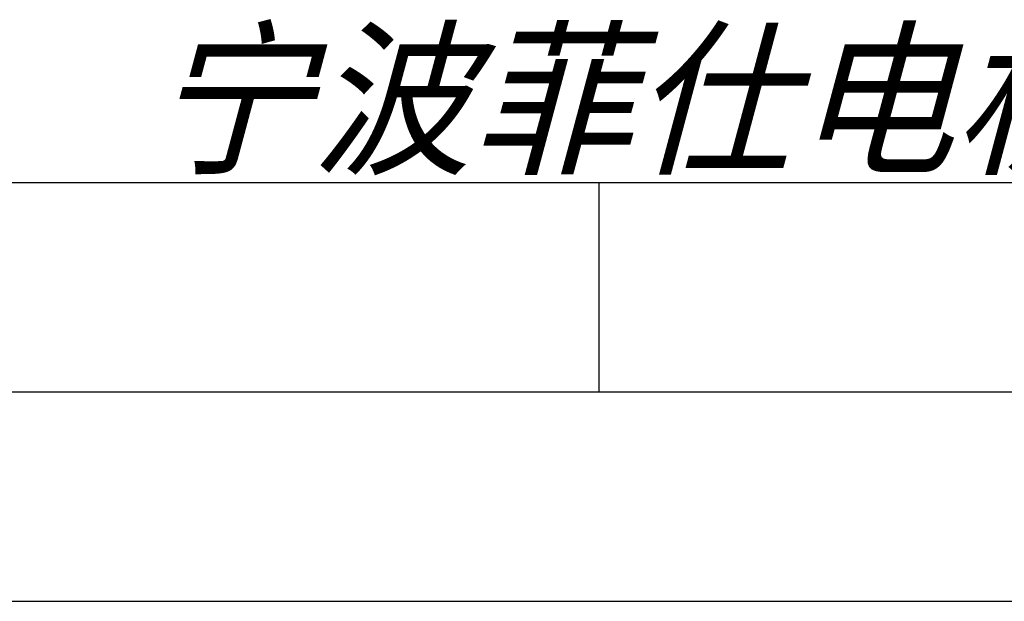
# Model space of a CAD drawing. Header units: millimetres. Extents: x 0 to 420, y 0 to 297.
# Tile 17 of 29: x 300 to 323, y 0 to 14. Entities that reach past the tile are written whole.
import ezdxf

# ---------------------------------------------------------------- set-up
doc = ezdxf.new("R2010")
doc.units = ezdxf.units.MM
doc.header["$LTSCALE"] = 23.1
doc.layers.get('0').update_dxf_attribs({"linetype": 'CONTINUOUS'})
doc.styles.add('TEXTSTYLE_7', font='txt')

# ---------------------------------------------------------------- blocks, each defined once
blk = doc.blocks.new('LOGO_PHASE_NINGBO_BL1', base_point=(320.75, 22.5))
at = {"color": 2, "linetype": 'CONTINUOUS', "style": 'TEXTSTYLE_7', "oblique": 15}
blk.add_text('宁波菲仕电机技术有限公司', height=2.9513, dxfattribs=at).set_placement((303.042, 10.5))

msp = doc.modelspace()

# ---------------------------------------------------------------- linework, layer by layer
at = {"color": 7, "linetype": 'CONTINUOUS'}
msp.add_line((25, 10), (410, 10), dxfattribs=at)
at = {"color": 2, "linetype": 'CONTINUOUS'}
for p, q in [((313.75, 5), (313.75, 10)), ((20, 5), (415, 5)), ((237.25, 0), (420, 0))]:
    msp.add_line(p, q, dxfattribs=at)

# ---------------------------------------------------------------- block references
msp.add_blockref('LOGO_PHASE_NINGBO_BL1', (320.75, 22.49989), dxfattribs=at)

doc.saveas('drawing.dxf')
